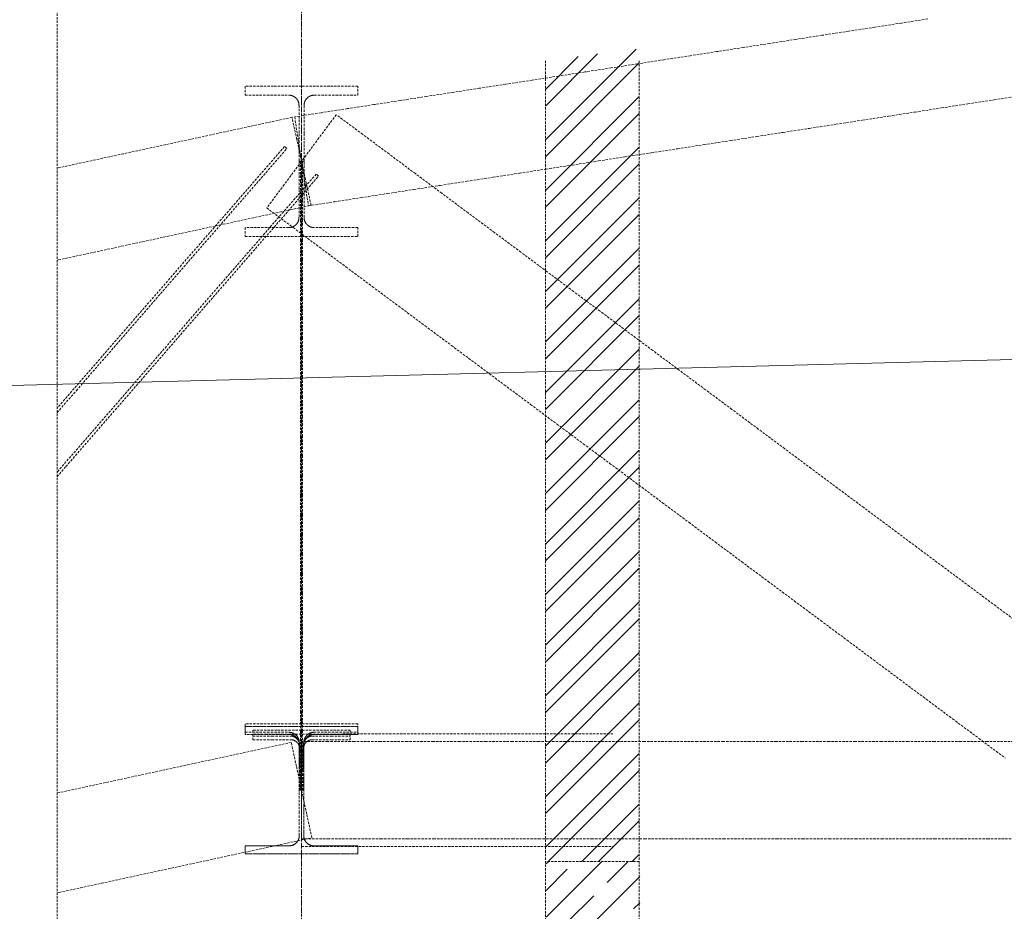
# Model space of a CAD drawing. Header units: millimetres. Extents: x -176817 to 571382, y -58489 to 156123.
# Tile 17 of 256: x -56497 to -53872, y -18017 to -15640. Entities that reach past the tile are written whole.
import ezdxf

# ---------------------------------------------------------------- set-up
doc = ezdxf.new("R2010")
doc.units = ezdxf.units.MM
doc.header["$LTSCALE"] = 0.2
doc.linetypes.add('DASHDOT', pattern=[25.4, 12.7, -6.35, 0, -6.35])
doc.linetypes.add('HIDDEN', pattern=[9.525, 6.35, -3.175])
doc.layers.get('0').update_dxf_attribs({"lineweight": 13})
doc.layers.add('-AAA Podkład', color=252, linetype='Continuous', lineweight=13)
doc.layers.add('-AAA Wymiar', color=1, linetype='Continuous', lineweight=18)

# ---------------------------------------------------------------- blocks, each defined once
blk = doc.blocks.new('Podkład rev.B')
at = {"layer": '-AAA Podkład', "linetype": 'HIDDEN', "ltscale": 5}
h = blk.add_hatch(dxfattribs=at)
h.set_pattern_fill('ANSI32', color=256, scale=10, style=0)
h.set_pattern_definition([(45, (-112606.94, -82227.45), (-67.35192, 67.35192), []), (45, (-112562.04, -82227.45), (-67.35192, 67.35192), [])])
h.paths.add_polyline_path([(250, -33400.8), (250, -35567.5), (0, -35567.5), (0, -33432.9)])
h = blk.add_hatch(dxfattribs=at)
h.set_pattern_fill('JIS_STN_1E', color=256, scale=100, style=0)
h.set_pattern_definition([(45, (-21025.28, 38239.39), (-70.71068, 70.71068), []), (45, (-20954.78, 38239.39), (-70.71068, 70.71068), [100, -50])])
h.paths.add_polyline_path([(251.8, -35567.4), (1.9, -35567.4), (1.9, -37317.3), (251.8, -37317.3), (251.8, -37241.3), (245.1, -37241.3), (242.4, -37241.3), (242.4, -37242.3), (130.2, -37242.3), (127.7, -37235.3), (130.2, -37228.3), (245.1, -37228.3), (245.1, -37229.3), (251.8, -37229.3)])
for p, q in [((-650, 2544.3, 0), (-650, -48454.9, 0)), ((0, -33432.9, 0), (0, -37317.4, 0)), ((249.9, -33432.9, 0), (249.9, -37317.4, 0)), ((250, -35567.5, 0), (0, -35567.5, 0))]:
    blk.add_line(p, q, dxfattribs=at)
at = {"layer": '-AAA Podkład', "linetype": 'HIDDEN', "ltscale": 5, "extrusion": (0, 1, 0)}
for p, q in [((-540, -35227.5, 0), (180, -35227.5, 0)), ((-650, -35527.5, 0), (180, -35527.5, 0))]:
    blk.add_line(p, q, dxfattribs=at)
at = {"layer": '-AAA Podkład', "linetype": 'HIDDEN', "ltscale": 5, "elevation": 0}
blk.add_lwpolyline([(36922.7, -30525.7), (-1301.7, -30525.7), (-1301.7, -37915.8), (36922.7, -37915.8)], close=True, dxfattribs=at)
at = {"layer": '-AAA Podkład', "linetype": 'HIDDEN', "ltscale": 5}
for points in [[(1019.2, -33321.7), (948.9, -33332.6), (878.5, -33343.5), (808.2, -33354.3), (737.9, -33365.2), (667.6, -33376.1), (597.3, -33387), (527, -33397.8), (456.7, -33408.7), (386.4, -33419.6), (316, -33430.4), (245.7, -33441.3), (175.4, -33452.2), (105.1, -33463), (34.8, -33473.9), (-35.5, -33484.8), (-105.8, -33495.6), (-176.1, -33506.5), (-246.5, -33517.4), (-316.8, -33528.2), (-387.1, -33539.1), (-457.4, -33550), (-527.7, -33560.8), (-598, -33571.7), (-668.3, -33582.6), (-659.2, -33641.9), (-650, -33701.2), (-640.8, -33760.4), (-631.7, -33819.7), (-561.4, -33808.9), (-491, -33798), (-420.7, -33787.1), (-350.4, -33776.3), (-280.1, -33765.4), (-209.8, -33754.5), (-139.5, -33743.7), (-69.2, -33732.8), (1.1, -33721.9), (71.5, -33711.1), (141.8, -33700.2), (212.1, -33689.3), (282.4, -33678.5), (352.7, -33667.6), (423, -33656.7), (493.3, -33645.9), (563.6, -33635), (634, -33624.1), (704.3, -33613.3), (774.6, -33602.4), (844.9, -33591.5), (915.2, -33580.7), (985.5, -33569.8), (1055.8, -33558.9), (1126.1, -33548.1), (1196.5, -33537.2), (1266.8, -33526.3)], [(-656.7, -33552), (-656.7, -33626.6), (-656.7, -33701.2), (-643.2, -33701.2), (-643.2, -33626.6), (-643.2, -33552), (-643.2, -33551.3), (-643.2, -33550.6), (-643.2, -33550), (-643.1, -33549.3), (-643, -33548.6), (-643, -33548), (-642.9, -33547.3), (-642.7, -33546.7), (-642.6, -33546), (-642.4, -33545.4), (-642.3, -33544.7), (-642.1, -33544.1), (-641.9, -33543.5), (-641.7, -33542.8), (-641.4, -33542.2), (-641.2, -33541.6), (-640.9, -33541), (-640.7, -33540.4), (-640.4, -33539.8), (-640.1, -33539.2), (-639.7, -33538.6), (-639.4, -33538.1), (-639.1, -33537.5), (-638.7, -33536.9), (-638.3, -33536.4), (-637.9, -33535.9), (-637.5, -33535.3), (-637.1, -33534.8), (-636.7, -33534.3), (-636.3, -33533.8), (-635.8, -33533.3), (-635.3, -33532.8), (-634.9, -33532.4), (-634.4, -33531.9), (-633.9, -33531.5), (-633.4, -33531.1), (-632.9, -33530.6), (-632.3, -33530.2), (-631.8, -33529.8), (-631.3, -33529.5), (-630.7, -33529.1), (-630.1, -33528.8), (-629.6, -33528.4), (-629, -33528.1), (-628.4, -33527.8), (-627.8, -33527.5), (-627.2, -33527.2), (-626.6, -33527), (-626, -33526.7), (-625.3, -33526.5), (-624.7, -33526.3), (-624.1, -33526.1), (-623.5, -33525.9), (-622.8, -33525.7), (-622.2, -33525.6), (-621.5, -33525.4), (-620.9, -33525.3), (-620.2, -33525.2), (-619.6, -33525.1), (-618.9, -33525), (-618.2, -33525), (-617.6, -33524.9), (-616.9, -33524.9), (-616.2, -33524.9), (-558.1, -33524.9), (-500, -33524.9), (-500, -33500.9), (-575, -33500.9), (-650, -33500.9), (-725, -33500.9), (-800, -33500.9), (-800, -33524.9), (-741.9, -33524.9), (-683.7, -33524.9), (-683.1, -33524.9), (-682.4, -33524.9), (-681.8, -33525), (-681.1, -33525), (-680.4, -33525.1), (-679.8, -33525.2), (-679.1, -33525.3), (-678.5, -33525.4), (-677.8, -33525.6), (-677.2, -33525.7), (-676.5, -33525.9), (-675.9, -33526.1), (-675.3, -33526.3), (-674.6, -33526.5), (-674, -33526.7), (-673.4, -33527), (-672.8, -33527.2), (-672.2, -33527.5), (-671.6, -33527.8), (-671, -33528.1), (-670.4, -33528.4), (-669.9, -33528.8), (-669.3, -33529.1), (-668.7, -33529.5), (-668.2, -33529.9), (-667.7, -33530.2), (-667.1, -33530.6), (-666.6, -33531.1), (-666.1, -33531.5), (-665.6, -33531.9), (-665.1, -33532.4), (-664.6, -33532.8), (-664.2, -33533.3), (-663.7, -33533.8), (-663.3, -33534.3), (-662.9, -33534.8), (-662.5, -33535.3), (-662.1, -33535.9), (-661.7, -33536.4), (-661.3, -33536.9), (-660.9, -33537.5), (-660.6, -33538.1), (-660.3, -33538.6), (-659.9, -33539.2), (-659.6, -33539.8), (-659.3, -33540.4), (-659.1, -33541), (-658.8, -33541.6), (-658.6, -33542.2), (-658.3, -33542.9), (-658.1, -33543.5), (-657.9, -33544.1), (-657.7, -33544.7), (-657.6, -33545.4), (-657.4, -33546), (-657.3, -33546.7), (-657.1, -33547.3), (-657, -33548), (-657, -33548.6), (-656.9, -33549.3), (-656.8, -33550), (-656.8, -33550.6), (-656.8, -33551.3), (-656.7, -33552)], [(-1301.7, -33964.9), (-1297.8, -33964), (-1241.7, -33951.9), (-1185.6, -33939.8), (-1129.5, -33927.6), (-1073.4, -33915.5), (-1017.3, -33903.4), (-961.2, -33891.2), (-905.1, -33879.1), (-849, -33867), (-792.9, -33854.8), (-736.8, -33842.7), (-680.7, -33830.6), (-624.6, -33818.4), (-637.3, -33759.8), (-650, -33701.2), (-662.7, -33642.5), (-675.4, -33583.9), (-731.5, -33596), (-787.6, -33608.1), (-843.7, -33620.3), (-899.8, -33632.4), (-955.9, -33644.5), (-1012, -33656.7), (-1068.1, -33668.8), (-1124.2, -33680.9), (-1180.3, -33693), (-1236.4, -33705.2), (-1292.5, -33717.3), (-1301.7, -33719.3)], [(1270.7, -34938.8), (1200.4, -34886.5), (1130.1, -34834.1), (1059.8, -34781.7), (989.5, -34729.3), (919.2, -34676.9), (848.9, -34624.5), (778.5, -34572.2), (708.2, -34519.8), (637.9, -34467.4), (567.6, -34415), (497.3, -34362.6), (427, -34310.2), (356.7, -34257.9), (286.4, -34205.5), (216, -34153.1), (145.7, -34100.7), (75.4, -34048.3), (5.1, -33995.9), (-65.2, -33943.5), (-135.5, -33891.2), (-205.8, -33838.8), (-276.1, -33786.4), (-346.5, -33734), (-416.8, -33681.6), (-487.1, -33629.2), (-557.4, -33576.9), (-603.7, -33639), (-650, -33701.2), (-696.3, -33763.3), (-742.6, -33825.4), (-672.3, -33877.8), (-602, -33930.2), (-531.7, -33982.6), (-461.4, -34035), (-391, -34087.4), (-320.7, -34139.8), (-250.4, -34192.1), (-180.1, -34244.5), (-109.8, -34296.9), (-39.5, -34349.3), (30.8, -34401.7), (101.1, -34454.1), (171.5, -34506.4), (241.8, -34558.8), (312.1, -34611.2), (382.4, -34663.6), (452.7, -34716), (523, -34768.4), (593.3, -34820.8), (663.6, -34873.1), (734, -34925.5), (804.3, -34977.9), (874.6, -35030.3), (944.9, -35082.7), (1015.2, -35135.1), (1085.5, -35187.4), (1155.8, -35239.8), (1226.1, -35292.2)], [(-1301.7, -34371.4), (-1250.2, -34312.2), (-1194.1, -34247.6), (-1138, -34183.1), (-1081.9, -34118.6), (-1025.8, -34054.1), (-969.7, -33989.6), (-913.6, -33925.1), (-857.5, -33860.6), (-801.4, -33796.1), (-745.3, -33731.5), (-689.2, -33667), (-695.3, -33661.8)], [(-695.3, -33661.8), (-751.4, -33726.3), (-807.5, -33790.8), (-863.6, -33855.3), (-919.7, -33919.8), (-975.8, -33984.3), (-1031.9, -34048.9), (-1088, -34113.4), (-1144.1, -34177.9), (-1200.2, -34242.4), (-1256.3, -34306.9), (-1301.7, -34359.2)], [(-800, -33877.9), (-800, -33902), (-725, -33902), (-650, -33902), (-575, -33902), (-500, -33902), (-500, -33877.9), (-558.1, -33877.9), (-616.2, -33877.9), (-616.9, -33877.9), (-617.6, -33877.9), (-618.2, -33877.9), (-618.9, -33877.8), (-619.6, -33877.7), (-620.2, -33877.6), (-620.9, -33877.5), (-621.5, -33877.4), (-622.2, -33877.3), (-622.8, -33877.1), (-623.5, -33876.9), (-624.1, -33876.8), (-624.7, -33876.6), (-625.4, -33876.3), (-626, -33876.1), (-626.6, -33875.9), (-627.2, -33875.6), (-627.8, -33875.3), (-628.4, -33875), (-629, -33874.7), (-629.6, -33874.4), (-630.2, -33874.1), (-630.7, -33873.7), (-631.3, -33873.3), (-631.8, -33873), (-632.4, -33872.6), (-632.9, -33872.2), (-633.4, -33871.8), (-633.9, -33871.3), (-634.4, -33870.9), (-634.9, -33870.4), (-635.4, -33870), (-635.8, -33869.5), (-636.3, -33869), (-636.7, -33868.5), (-637.1, -33868), (-637.6, -33867.5), (-638, -33866.9), (-638.3, -33866.4), (-638.7, -33865.9), (-639.1, -33865.3), (-639.4, -33864.7), (-639.8, -33864.2), (-640.1, -33863.6), (-640.4, -33863), (-640.7, -33862.4), (-640.9, -33861.8), (-641.2, -33861.2), (-641.4, -33860.6), (-641.7, -33859.9), (-641.9, -33859.3), (-642.1, -33858.7), (-642.3, -33858), (-642.4, -33857.4), (-642.6, -33856.7), (-642.7, -33856.1), (-642.9, -33855.4), (-643, -33854.8), (-643, -33854.1), (-643.1, -33853.5), (-643.2, -33852.8), (-643.2, -33852.1), (-643.2, -33851.5), (-643.2, -33850.8), (-643.2, -33776), (-643.2, -33701.2), (-656.7, -33701.2), (-656.7, -33776), (-656.7, -33850.8), (-656.8, -33851.5), (-656.8, -33852.1), (-656.8, -33852.8), (-656.9, -33853.5), (-657, -33854.1), (-657, -33854.8), (-657.1, -33855.4), (-657.3, -33856.1), (-657.4, -33856.7), (-657.6, -33857.4), (-657.7, -33858), (-657.9, -33858.7), (-658.1, -33859.3), (-658.3, -33859.9), (-658.6, -33860.6), (-658.8, -33861.2), (-659.1, -33861.8), (-659.3, -33862.4), (-659.6, -33863), (-659.9, -33863.6), (-660.2, -33864.2), (-660.6, -33864.7), (-660.9, -33865.3), (-661.3, -33865.9), (-661.7, -33866.4), (-662, -33866.9), (-662.4, -33867.5), (-662.9, -33868), (-663.3, -33868.5), (-663.7, -33869), (-664.2, -33869.5), (-664.6, -33870), (-665.1, -33870.4), (-665.6, -33870.9), (-666.1, -33871.3), (-666.6, -33871.8), (-667.1, -33872.2), (-667.6, -33872.6), (-668.2, -33873), (-668.7, -33873.3), (-669.3, -33873.7), (-669.8, -33874.1), (-670.4, -33874.4), (-671, -33874.7), (-671.6, -33875), (-672.2, -33875.3), (-672.8, -33875.6), (-673.4, -33875.9), (-674, -33876.1), (-674.6, -33876.3), (-675.3, -33876.6), (-675.9, -33876.8), (-676.5, -33876.9), (-677.2, -33877.1), (-677.8, -33877.3), (-678.5, -33877.4), (-679.1, -33877.5), (-679.8, -33877.6), (-680.4, -33877.7), (-681.1, -33877.8), (-681.8, -33877.9), (-682.4, -33877.9), (-683.1, -33877.9), (-683.7, -33877.9), (-741.9, -33877.9), (-800, -33877.9)], [(-653, -33701.2), (-653, -33753.5), (-653, -33805.9), (-653, -33858.3), (-653, -33910.7), (-653, -33963.1), (-653, -34015.5), (-653, -34067.8), (-653, -34120.2), (-653, -34172.6), (-653, -34225), (-653, -34277.4), (-653, -34329.8), (-653, -34382.1), (-653, -34434.5), (-653, -34486.9), (-653, -34539.3), (-653, -34591.7), (-653, -34644.1), (-653, -34696.5), (-653, -34748.8), (-653, -34801.2), (-653, -34853.6), (-653, -34906), (-653, -34958.4), (-653, -35010.8), (-653, -35063.1), (-653, -35115.5), (-653, -35167.9), (-653, -35220.3), (-653, -35272.7), (-653, -35325.1), (-653, -35377.5), (-647, -35377.5), (-647, -35325.1), (-647, -35272.7), (-647, -35220.3), (-647, -35167.9), (-647, -35115.5), (-647, -35063.1), (-647, -35010.8), (-647, -34958.4), (-647, -34906), (-647, -34853.6), (-647, -34801.2), (-647, -34748.8), (-647, -34696.5), (-647, -34644.1), (-647, -34591.7), (-647, -34539.3), (-647, -34486.9), (-647, -34434.5), (-647, -34382.1), (-647, -34329.8), (-647, -34277.4), (-647, -34225), (-647, -34172.6), (-647, -34120.2), (-647, -34067.8), (-647, -34015.5), (-647, -33963.1), (-647, -33910.7), (-647, -33858.3), (-647, -33805.9), (-647, -33753.5), (-647, -33701.2), (-653, -33701.2)], [(-1301.7, -34542.1), (-1277.9, -34514.7), (-1221.8, -34450.2), (-1165.7, -34385.6), (-1109.6, -34321.1), (-1053.5, -34256.6), (-997.4, -34192.1), (-941.3, -34127.6), (-885.2, -34063.1), (-829.1, -33998.6), (-773, -33934.1), (-716.9, -33869.5), (-660.8, -33805), (-604.7, -33740.5), (-610.8, -33735.3), (-666.9, -33799.8), (-723, -33864.3), (-779.1, -33928.8), (-835.2, -33993.3), (-891.3, -34057.8), (-947.4, -34122.3), (-1003.5, -34186.9), (-1059.6, -34251.4), (-1115.7, -34315.9), (-1171.8, -34380.4), (-1227.9, -34444.9), (-1284, -34509.4), (-1301.7, -34529.9)], [(-656, -35251.3), (-656, -35314.4), (-656, -35377.5), (-644, -35377.5), (-644, -35314.4), (-644, -35251.3), (-644, -35250.7), (-644, -35250), (-643.9, -35249.3), (-643.9, -35248.6), (-643.8, -35248), (-643.7, -35247.3), (-643.6, -35246.6), (-643.5, -35246), (-643.4, -35245.3), (-643.2, -35244.6), (-643.1, -35244), (-642.9, -35243.3), (-642.7, -35242.7), (-642.5, -35242), (-642.2, -35241.4), (-642, -35240.8), (-641.8, -35240.2), (-641.5, -35239.5), (-641.2, -35238.9), (-640.9, -35238.3), (-640.6, -35237.7), (-640.3, -35237.1), (-639.9, -35236.5), (-639.6, -35236), (-639.2, -35235.4), (-638.8, -35234.8), (-638.4, -35234.3), (-638, -35233.8), (-637.6, -35233.2), (-637.2, -35232.7), (-636.7, -35232.2), (-636.3, -35231.7), (-635.8, -35231.2), (-635.3, -35230.8), (-634.8, -35230.3), (-634.3, -35229.8), (-633.8, -35229.4), (-633.3, -35229), (-632.7, -35228.6), (-632.2, -35228.2), (-631.6, -35227.8), (-631.1, -35227.4), (-630.5, -35227.1), (-629.9, -35226.7), (-629.3, -35226.4), (-628.7, -35226.1), (-628.1, -35225.8), (-627.5, -35225.5), (-626.9, -35225.3), (-626.2, -35225), (-625.6, -35224.8), (-625, -35224.6), (-624.3, -35224.4), (-623.7, -35224.2), (-623, -35224), (-622.4, -35223.9), (-621.7, -35223.7), (-621, -35223.6), (-620.4, -35223.5), (-619.7, -35223.5), (-619, -35223.4), (-618.4, -35223.3), (-617.7, -35223.3), (-617, -35223.3), (-558.5, -35223.3), (-500, -35223.3), (-500, -35201), (-575, -35201), (-650, -35201), (-725, -35201), (-800, -35201), (-800, -35223.3), (-741.5, -35223.3), (-683, -35223.3), (-682.3, -35223.3), (-681.6, -35223.3), (-681, -35223.4), (-680.3, -35223.5), (-679.6, -35223.5), (-679, -35223.6), (-678.3, -35223.7), (-677.6, -35223.9), (-677, -35224), (-676.3, -35224.2), (-675.7, -35224.4), (-675, -35224.6), (-674.4, -35224.8), (-673.7, -35225), (-673.1, -35225.3), (-672.5, -35225.5), (-671.9, -35225.8), (-671.3, -35226.1), (-670.7, -35226.4), (-670.1, -35226.7), (-669.5, -35227.1), (-668.9, -35227.4), (-668.4, -35227.8), (-667.8, -35228.2), (-667.3, -35228.6), (-666.7, -35229), (-666.2, -35229.4), (-665.7, -35229.8), (-665.2, -35230.3), (-664.7, -35230.8), (-664.2, -35231.2), (-663.7, -35231.7), (-663.3, -35232.2), (-662.8, -35232.7), (-662.4, -35233.2), (-662, -35233.8), (-661.6, -35234.3), (-661.2, -35234.8), (-660.8, -35235.4), (-660.4, -35236), (-660.1, -35236.5), (-659.7, -35237.1), (-659.4, -35237.7), (-659.1, -35238.3), (-658.8, -35238.9), (-658.5, -35239.5), (-658.2, -35240.2), (-658, -35240.8), (-657.7, -35241.4), (-657.5, -35242.1), (-657.3, -35242.7), (-657.1, -35243.3), (-656.9, -35244), (-656.8, -35244.6), (-656.6, -35245.3), (-656.5, -35246), (-656.4, -35246.6), (-656.3, -35247.3), (-656.2, -35248), (-656.1, -35248.6), (-656.1, -35249.3), (-656, -35250), (-656, -35250.7), (-656, -35251.3)], [(-683, -35526), (-682.4, -35525.9), (-681.8, -35525.9), (-681.2, -35525.9), (-680.6, -35525.8), (-680, -35525.8), (-679.3, -35525.7), (-678.7, -35525.6), (-678.1, -35525.5), (-677.5, -35525.4), (-676.8, -35525.2), (-676.2, -35525.1), (-675.6, -35524.9), (-674.9, -35524.7), (-674.3, -35524.5), (-673.7, -35524.3), (-673.1, -35524.1), (-672.4, -35523.8), (-671.8, -35523.5), (-671.2, -35523.2), (-670.6, -35522.9), (-670, -35522.6), (-669.4, -35522.3), (-668.8, -35521.9), (-668.2, -35521.6), (-667.7, -35521.2), (-667.1, -35520.8), (-666.5, -35520.3), (-666, -35519.9), (-665.4, -35519.5), (-664.9, -35519), (-664.4, -35518.5), (-663.9, -35518), (-663.4, -35517.5), (-662.9, -35517), (-662.5, -35516.5), (-662, -35516), (-661.6, -35515.4), (-661.2, -35514.9), (-660.8, -35514.3), (-660.4, -35513.7), (-660, -35513.1), (-659.7, -35512.6), (-659.3, -35512), (-659, -35511.4), (-658.7, -35510.7), (-658.4, -35510.1), (-658.2, -35509.5), (-657.9, -35508.9), (-657.7, -35508.3), (-657.4, -35507.6), (-657.2, -35507), (-657, -35506.4), (-656.9, -35505.8), (-656.7, -35505.1), (-656.6, -35504.5), (-656.5, -35503.9), (-656.3, -35503.2), (-656.2, -35502.6), (-656.2, -35502), (-656.1, -35501.4), (-656.1, -35500.8), (-656, -35500.2), (-656, -35499.6), (-656, -35499), (-656, -35438.2), (-656, -35377.5), (-656, -35316.7), (-656, -35256), (-656, -35255.4), (-656, -35254.7), (-656.1, -35254.1), (-656.1, -35253.5), (-656.2, -35252.9), (-656.2, -35252.3), (-656.3, -35251.7), (-656.5, -35251), (-656.6, -35250.4), (-656.7, -35249.8), (-656.9, -35249.2), (-657, -35248.5), (-657.2, -35247.9), (-657.4, -35247.3), (-657.7, -35246.6), (-657.9, -35246), (-658.2, -35245.4), (-658.4, -35244.8), (-658.7, -35244.2), (-659, -35243.6), (-659.3, -35242.9), (-659.7, -35242.4), (-660, -35241.8), (-660.4, -35241.2), (-660.8, -35240.6), (-661.2, -35240), (-661.6, -35239.5), (-662, -35238.9), (-662.5, -35238.4), (-662.9, -35237.9), (-663.4, -35237.4), (-663.9, -35236.9), (-664.4, -35236.4), (-664.9, -35235.9), (-665.4, -35235.4), (-666, -35235), (-666.5, -35234.6), (-667.1, -35234.1), (-667.7, -35233.7), (-668.2, -35233.4), (-668.8, -35233), (-669.4, -35232.6), (-670, -35232.3), (-670.6, -35232), (-671.2, -35231.7), (-671.8, -35231.4), (-672.4, -35231.1), (-673.1, -35230.8), (-673.7, -35230.6), (-674.3, -35230.4), (-674.9, -35230.2), (-675.6, -35230), (-676.2, -35229.8), (-676.8, -35229.7), (-677.5, -35229.5), (-678.1, -35229.4), (-678.7, -35229.3), (-679.3, -35229.2), (-680, -35229.1), (-680.6, -35229.1), (-681.2, -35229), (-681.8, -35229), (-682.4, -35229), (-683, -35229), (-741.5, -35229), (-800, -35229), (-800, -35207.5), (-725, -35207.5), (-650, -35207.5), (-575, -35207.5), (-500, -35207.5), (-500, -35229), (-558.5, -35229), (-617, -35229), (-617.7, -35229), (-618.3, -35229), (-619, -35229), (-619.7, -35229.1), (-620.3, -35229.2), (-621, -35229.2), (-621.6, -35229.3), (-622.3, -35229.5), (-622.9, -35229.6), (-623.6, -35229.8), (-624.2, -35229.9), (-624.8, -35230.1), (-625.5, -35230.3), (-626.1, -35230.5), (-626.7, -35230.8), (-627.3, -35231), (-627.9, -35231.3), (-628.5, -35231.5), (-629.1, -35231.8), (-629.7, -35232.1), (-630.3, -35232.5), (-630.9, -35232.8), (-631.4, -35233.1), (-632, -35233.5), (-632.5, -35233.9), (-633.1, -35234.3), (-633.6, -35234.7), (-634.1, -35235.1), (-634.6, -35235.5), (-635.1, -35235.9), (-635.6, -35236.4), (-636.1, -35236.9), (-636.6, -35237.3), (-637, -35237.8), (-637.4, -35238.3), (-637.9, -35238.8), (-638.3, -35239.3), (-638.7, -35239.9), (-639.1, -35240.4), (-639.5, -35241), (-639.8, -35241.5), (-640.2, -35242.1), (-640.5, -35242.6), (-640.8, -35243.2), (-641.1, -35243.8), (-641.4, -35244.4), (-641.7, -35245), (-641.9, -35245.6), (-642.2, -35246.2), (-642.4, -35246.9), (-642.6, -35247.5), (-642.8, -35248.1), (-643, -35248.8), (-643.2, -35249.4), (-643.3, -35250), (-643.5, -35250.7), (-643.6, -35251.3), (-643.7, -35252), (-643.8, -35252.6), (-643.9, -35253.3), (-643.9, -35254), (-644, -35254.6), (-644, -35255.3), (-644, -35256), (-644, -35337), (-644, -35418), (-644, -35499), (-644, -35499.6), (-644, -35500.3), (-643.9, -35500.9), (-643.9, -35501.6), (-643.8, -35502.3), (-643.7, -35502.9), (-643.6, -35503.6), (-643.5, -35504.2), (-643.3, -35504.9), (-643.2, -35505.5), (-643, -35506.2), (-642.8, -35506.8), (-642.6, -35507.4), (-642.4, -35508), (-642.2, -35508.7), (-641.9, -35509.3), (-641.7, -35509.9), (-641.4, -35510.5), (-641.1, -35511.1), (-640.8, -35511.7), (-640.5, -35512.3), (-640.2, -35512.8), (-639.8, -35513.4), (-639.5, -35514), (-639.1, -35514.5), (-638.7, -35515), (-638.3, -35515.6), (-637.9, -35516.1), (-637.4, -35516.6), (-637, -35517.1), (-636.6, -35517.6), (-636.1, -35518), (-635.6, -35518.5), (-635.1, -35519), (-634.6, -35519.4), (-634.1, -35519.8), (-633.6, -35520.2), (-633.1, -35520.6), (-632.5, -35521), (-632, -35521.4), (-631.4, -35521.8), (-630.9, -35522.1), (-630.3, -35522.4), (-629.7, -35522.8), (-629.1, -35523.1), (-628.5, -35523.4), (-627.9, -35523.6), (-627.3, -35523.9), (-626.7, -35524.1), (-626.1, -35524.4), (-625.5, -35524.6), (-624.8, -35524.8), (-624.2, -35525), (-623.6, -35525.1), (-622.9, -35525.3), (-622.3, -35525.4), (-621.6, -35525.6), (-621, -35525.7), (-620.3, -35525.7), (-619.7, -35525.8), (-619, -35525.9), (-618.3, -35525.9), (-617.7, -35525.9), (-617, -35526), (-558.5, -35526), (-500, -35526), (-500, -35547.5), (-575, -35547.5), (-650, -35547.5), (-725, -35547.5), (-800, -35547.5), (-800, -35526), (-741.5, -35526), (-683, -35526), (-741.5, -35526), (-800, -35526), (-800, -35547.5), (-725, -35547.5), (-650, -35547.5), (-575, -35547.5), (-500, -35547.5), (-500, -35526), (-558.5, -35526), (-617, -35526), (-617.6, -35525.9), (-618.2, -35525.9), (-618.8, -35525.9), (-619.4, -35525.8), (-620, -35525.8), (-620.7, -35525.7), (-621.3, -35525.6), (-621.9, -35525.5), (-622.5, -35525.4), (-623.2, -35525.2), (-623.8, -35525.1), (-624.4, -35524.9), (-625.1, -35524.7), (-625.7, -35524.5), (-626.3, -35524.3), (-626.9, -35524.1), (-627.6, -35523.8), (-628.2, -35523.5), (-628.8, -35523.2), (-629.4, -35522.9), (-630, -35522.6), (-630.6, -35522.3), (-631.2, -35521.9), (-631.8, -35521.6), (-632.3, -35521.2), (-632.9, -35520.8), (-633.5, -35520.3), (-634, -35519.9), (-634.6, -35519.5), (-635.1, -35519), (-635.6, -35518.5), (-636.1, -35518), (-636.6, -35517.5), (-637.1, -35517), (-637.5, -35516.5), (-638, -35516), (-638.4, -35515.4), (-638.8, -35514.9), (-639.2, -35514.3), (-639.6, -35513.7), (-640, -35513.1), (-640.3, -35512.6), (-640.7, -35512), (-641, -35511.4), (-641.3, -35510.7), (-641.6, -35510.1), (-641.8, -35509.5), (-642.1, -35508.9), (-642.3, -35508.3), (-642.6, -35507.6), (-642.8, -35507), (-643, -35506.4), (-643.1, -35505.8), (-643.3, -35505.1), (-643.4, -35504.5), (-643.5, -35503.9), (-643.7, -35503.2), (-643.8, -35502.6), (-643.8, -35502), (-643.9, -35501.4), (-643.9, -35500.8), (-644, -35500.2), (-644, -35499.6), (-644, -35499), (-644, -35438.2), (-644, -35377.5), (-644, -35316.7), (-644, -35256), (-644, -35255.4), (-644, -35254.7), (-643.9, -35254.1), (-643.9, -35253.5), (-643.8, -35252.9), (-643.8, -35252.3), (-643.7, -35251.7), (-643.5, -35251), (-643.4, -35250.4), (-643.3, -35249.8), (-643.1, -35249.2), (-643, -35248.5), (-642.8, -35247.9), (-642.6, -35247.3), (-642.3, -35246.6), (-642.1, -35246), (-641.8, -35245.4), (-641.6, -35244.8), (-641.3, -35244.2), (-641, -35243.6), (-640.7, -35242.9), (-640.3, -35242.4), (-640, -35241.8), (-639.6, -35241.2), (-639.2, -35240.6), (-638.8, -35240), (-638.4, -35239.5), (-638, -35238.9), (-637.5, -35238.4), (-637.1, -35237.9), (-636.6, -35237.4), (-636.1, -35236.9), (-635.6, -35236.4), (-635.1, -35235.9), (-634.6, -35235.4), (-634, -35235), (-633.5, -35234.6), (-632.9, -35234.1), (-632.3, -35233.7), (-631.8, -35233.4), (-631.2, -35233), (-630.6, -35232.6), (-630, -35232.3), (-629.4, -35232), (-628.8, -35231.7), (-628.2, -35231.4), (-627.6, -35231.1), (-626.9, -35230.8), (-626.3, -35230.6), (-625.7, -35230.4), (-625.1, -35230.2), (-624.4, -35230), (-623.8, -35229.8), (-623.2, -35229.7), (-622.5, -35229.5), (-621.9, -35229.4), (-621.3, -35229.3), (-620.7, -35229.2), (-620, -35229.1), (-619.4, -35229.1), (-618.8, -35229), (-618.2, -35229), (-617.6, -35229), (-617, -35229), (-558.5, -35229), (-500, -35229), (-500, -35207.5), (-575, -35207.5), (-650, -35207.5), (-725, -35207.5), (-800, -35207.5), (-800, -35229)], [(-646.2, -35377.5), (-646.2, -35320.9), (-646.2, -35264.3), (-646.2, -35263.3), (-646.2, -35262.3), (-646.1, -35261.4), (-646.1, -35260.4), (-645.9, -35259.4), (-645.8, -35258.5), (-645.7, -35257.5), (-645.5, -35256.6), (-645.3, -35255.6), (-645, -35254.6), (-644.8, -35253.7), (-644.5, -35252.7), (-644.2, -35251.7), (-643.8, -35250.8), (-643.4, -35249.8), (-643, -35248.9), (-642.5, -35247.9), (-642, -35246.9), (-641.5, -35245.9), (-641.2, -35245.5), (-640.9, -35245), (-640.6, -35244.5), (-640.3, -35244), (-639.9, -35243.5), (-639.5, -35243), (-639.2, -35242.5), (-638.8, -35242.1), (-638.4, -35241.6), (-638, -35241.1), (-637.5, -35240.6), (-637, -35240.1), (-636.5, -35239.6), (-636, -35239.1), (-635.4, -35238.6), (-634.8, -35238.2), (-634.3, -35237.7), (-633.7, -35237.3), (-633, -35236.9), (-632.4, -35236.5), (-632.1, -35236.3), (-631.7, -35236.1), (-631.4, -35235.9), (-631.1, -35235.7), (-630.7, -35235.6), (-630.4, -35235.4), (-630, -35235.2), (-629.7, -35235.1), (-629.3, -35235), (-629, -35234.8), (-628.6, -35234.7), (-628.2, -35234.6), (-627.9, -35234.5), (-627.5, -35234.3), (-627.1, -35234.2), (-626.8, -35234.1), (-626.4, -35234.1), (-626, -35234), (-625.7, -35233.9), (-625.3, -35233.8), (-624.9, -35233.8), (-624.5, -35233.7), (-624.2, -35233.7), (-623.8, -35233.7), (-623.4, -35233.6), (-623, -35233.6), (-622.6, -35233.6), (-622.2, -35233.6), (-571.1, -35233.6), (-520, -35233.6), (-520, -35217.6), (-585, -35217.6), (-650, -35217.6), (-715, -35217.6), (-780, -35217.6), (-780, -35233.6), (-728.9, -35233.6), (-677.7, -35233.6), (-677.4, -35233.6), (-677, -35233.6), (-676.6, -35233.6), (-676.2, -35233.7), (-675.8, -35233.7), (-675.5, -35233.7), (-675.1, -35233.8), (-674.7, -35233.8), (-674.3, -35233.9), (-674, -35234), (-673.6, -35234.1), (-673.2, -35234.1), (-672.8, -35234.2), (-672.5, -35234.3), (-672.1, -35234.5), (-671.8, -35234.6), (-671.4, -35234.7), (-671, -35234.8), (-670.7, -35235), (-670.3, -35235.1), (-670, -35235.3), (-669.6, -35235.4), (-669.3, -35235.6), (-668.9, -35235.7), (-668.6, -35235.9), (-668.3, -35236.1), (-667.9, -35236.3), (-667.6, -35236.5), (-667, -35236.9), (-666.3, -35237.3), (-665.7, -35237.7), (-665.1, -35238.2), (-664.6, -35238.6), (-664, -35239.1), (-663.5, -35239.6), (-663, -35240.1), (-662.5, -35240.6), (-662, -35241.1), (-661.6, -35241.6), (-661.2, -35242.1), (-660.8, -35242.5), (-660.4, -35243), (-660.1, -35243.5), (-659.7, -35244), (-659.4, -35244.5), (-659.1, -35245), (-658.8, -35245.5), (-658.5, -35245.9), (-658, -35246.9), (-657.5, -35247.9), (-657, -35248.9), (-656.6, -35249.8), (-656.2, -35250.7), (-655.9, -35251.7), (-655.5, -35252.6), (-655.2, -35253.6), (-655, -35254.6), (-654.7, -35255.6), (-654.5, -35256.6), (-654.3, -35257.5), (-654.2, -35258.5), (-654, -35259.5), (-653.9, -35260.4), (-653.9, -35261.4), (-653.8, -35262.4), (-653.8, -35263.3), (-653.7, -35264.3), (-653.7, -35320.9), (-653.7, -35377.5), (-646.2, -35377.5)], [(-653.7, -35271.9), (-653.7, -35324.7), (-653.7, -35377.5), (-646.2, -35377.5), (-646.2, -35324.7), (-646.2, -35271.9), (-646.2, -35271), (-646.2, -35270.1), (-646.1, -35269.1), (-646.1, -35268.2), (-645.9, -35267.3), (-645.8, -35266.4), (-645.7, -35265.5), (-645.5, -35264.7), (-645.3, -35263.7), (-645, -35262.8), (-644.7, -35261.9), (-644.4, -35261), (-644.1, -35260.1), (-643.8, -35259.2), (-643.4, -35258.3), (-643, -35257.4), (-642.5, -35256.5), (-642.3, -35256.1), (-642, -35255.6), (-641.7, -35255.2), (-641.5, -35254.7), (-641.2, -35254.3), (-640.9, -35253.8), (-640.6, -35253.4), (-640.2, -35252.9), (-639.9, -35252.4), (-639.5, -35252), (-639.1, -35251.5), (-638.8, -35251.1), (-638.4, -35250.7), (-638, -35250.2), (-637.5, -35249.7), (-637, -35249.2), (-636.4, -35248.8), (-635.9, -35248.3), (-635.3, -35247.9), (-634.8, -35247.4), (-634.2, -35247), (-633.6, -35246.6), (-633, -35246.2), (-632.3, -35245.9), (-631.6, -35245.5), (-631, -35245.2), (-630.3, -35244.9), (-629.9, -35244.7), (-629.6, -35244.6), (-629.2, -35244.5), (-628.9, -35244.3), (-628.5, -35244.2), (-628.2, -35244.1), (-627.8, -35244), (-627.4, -35243.9), (-627.1, -35243.8), (-626.7, -35243.7), (-626.4, -35243.7), (-626, -35243.6), (-625.6, -35243.5), (-625.2, -35243.5), (-624.9, -35243.4), (-624.5, -35243.4), (-624.1, -35243.3), (-623.8, -35243.3), (-623.4, -35243.3), (-623, -35243.2), (-622.6, -35243.2), (-622.2, -35243.2), (-571.1, -35243.2), (-520, -35243.2), (-520, -35228.3), (-585, -35228.3), (-650, -35228.3), (-715, -35228.3), (-780, -35228.3), (-780, -35243.2), (-728.9, -35243.2), (-677.7, -35243.2), (-677.1, -35243.2), (-676.5, -35243.3), (-675.8, -35243.3), (-675.2, -35243.4), (-674.5, -35243.5), (-673.9, -35243.6), (-673.3, -35243.7), (-672.6, -35243.9), (-672, -35244.1), (-671.4, -35244.3), (-670.8, -35244.5), (-670.2, -35244.7), (-669.6, -35244.9), (-669, -35245.2), (-668.4, -35245.5), (-667.8, -35245.8), (-667.3, -35246.1), (-666.7, -35246.4), (-666.2, -35246.8), (-665.6, -35247.2), (-665.1, -35247.5), (-664.6, -35247.9), (-664.1, -35248.3), (-663.6, -35248.8), (-663.1, -35249.2), (-662.6, -35249.6), (-662.2, -35250.1), (-661.7, -35250.6), (-661.3, -35251), (-660.9, -35251.5), (-660.5, -35252), (-660.1, -35252.5), (-659.7, -35253), (-659.3, -35253.6), (-658.9, -35254.1), (-658.6, -35254.6), (-658.2, -35255.2), (-657.9, -35255.8), (-657.6, -35256.3), (-657.3, -35256.9), (-657, -35257.5), (-656.7, -35258.1), (-656.5, -35258.6), (-656.2, -35259.2), (-656, -35259.8), (-655.7, -35260.5), (-655.5, -35261.1), (-655.3, -35261.7), (-655.1, -35262.3), (-655, -35262.9), (-654.8, -35263.5), (-654.6, -35264.2), (-654.5, -35264.8), (-654.4, -35265.4), (-654.2, -35266.1), (-654.1, -35266.7), (-654.1, -35267.4), (-654, -35268), (-653.9, -35268.6), (-653.8, -35269.3), (-653.8, -35269.9), (-653.8, -35270.6), (-653.8, -35271.2), (-653.7, -35271.9)], [(1248.4, -35247.5), (1178.1, -35247.5), (1107.8, -35247.5), (1037.5, -35247.5), (967.2, -35247.5), (896.9, -35247.5), (826.6, -35247.5), (756.3, -35247.5), (685.9, -35247.5), (615.6, -35247.5), (545.3, -35247.5), (475, -35247.5), (404.7, -35247.5), (334.4, -35247.5), (264.1, -35247.5), (193.8, -35247.5), (123.4, -35247.5), (53.1, -35247.5), (-17.2, -35247.5), (-87.5, -35247.5), (-157.8, -35247.5), (-228.1, -35247.5), (-298.4, -35247.5), (-368.7, -35247.5), (-439.1, -35247.5), (-509.4, -35247.5), (-579.7, -35247.5), (-650, -35247.5), (-650, -35312.5), (-650, -35377.5), (-650, -35442.5), (-650, -35507.5), (-579.7, -35507.5), (-509.4, -35507.5), (-439.1, -35507.5), (-368.7, -35507.5), (-298.4, -35507.5), (-228.1, -35507.5), (-157.8, -35507.5), (-87.5, -35507.5), (-17.2, -35507.5), (53.1, -35507.5), (123.4, -35507.5), (193.8, -35507.5), (264.1, -35507.5), (334.4, -35507.5), (404.7, -35507.5), (475, -35507.5), (545.3, -35507.5), (615.6, -35507.5), (685.9, -35507.5), (756.3, -35507.5), (826.6, -35507.5), (896.9, -35507.5), (967.2, -35507.5), (1037.5, -35507.5), (1107.8, -35507.5), (1178.1, -35507.5), (1248.4, -35507.5)], [(-1301.7, -35651.4), (-1295.7, -35650.1), (-1239.6, -35637.9), (-1183.5, -35625.8), (-1127.4, -35613.7), (-1071.3, -35601.5), (-1015.2, -35589.4), (-959.1, -35577.3), (-903, -35565.2), (-846.9, -35553), (-790.8, -35540.9), (-734.7, -35528.8), (-678.6, -35516.6), (-622.5, -35504.5), (-636.3, -35441), (-650, -35377.5), (-663.7, -35313.9), (-677.5, -35250.4), (-733.6, -35262.5), (-789.7, -35274.6), (-845.8, -35286.8), (-901.9, -35298.9), (-958, -35311), (-1014.1, -35323.2), (-1070.2, -35335.3), (-1126.3, -35347.4), (-1182.4, -35359.5), (-1238.5, -35371.7), (-1294.6, -35383.8), (-1301.7, -35385.3)]]:
    blk.add_lwpolyline(points, dxfattribs=at)

msp = doc.modelspace()

# ---------------------------------------------------------------- linework, layer by layer
at = {"layer": '-AAA Wymiar'}
msp.add_line((-61002.1991, -16730.6803), (-9928.1317, -15412.833), dxfattribs=at)
at = {"color": 252, "linetype": 'DASHDOT', "ltscale": 3}
msp.add_line((-55745.7819, 19253.2914), (-55745.7819, -30771.4395), dxfattribs=at)

# ---------------------------------------------------------------- block references
at = {"layer": '-AAA Wymiar'}
msp.add_blockref('Podkład rev.B', (-55095.7819, 17683.4632, 0), dxfattribs=at)

doc.saveas('drawing.dxf')
